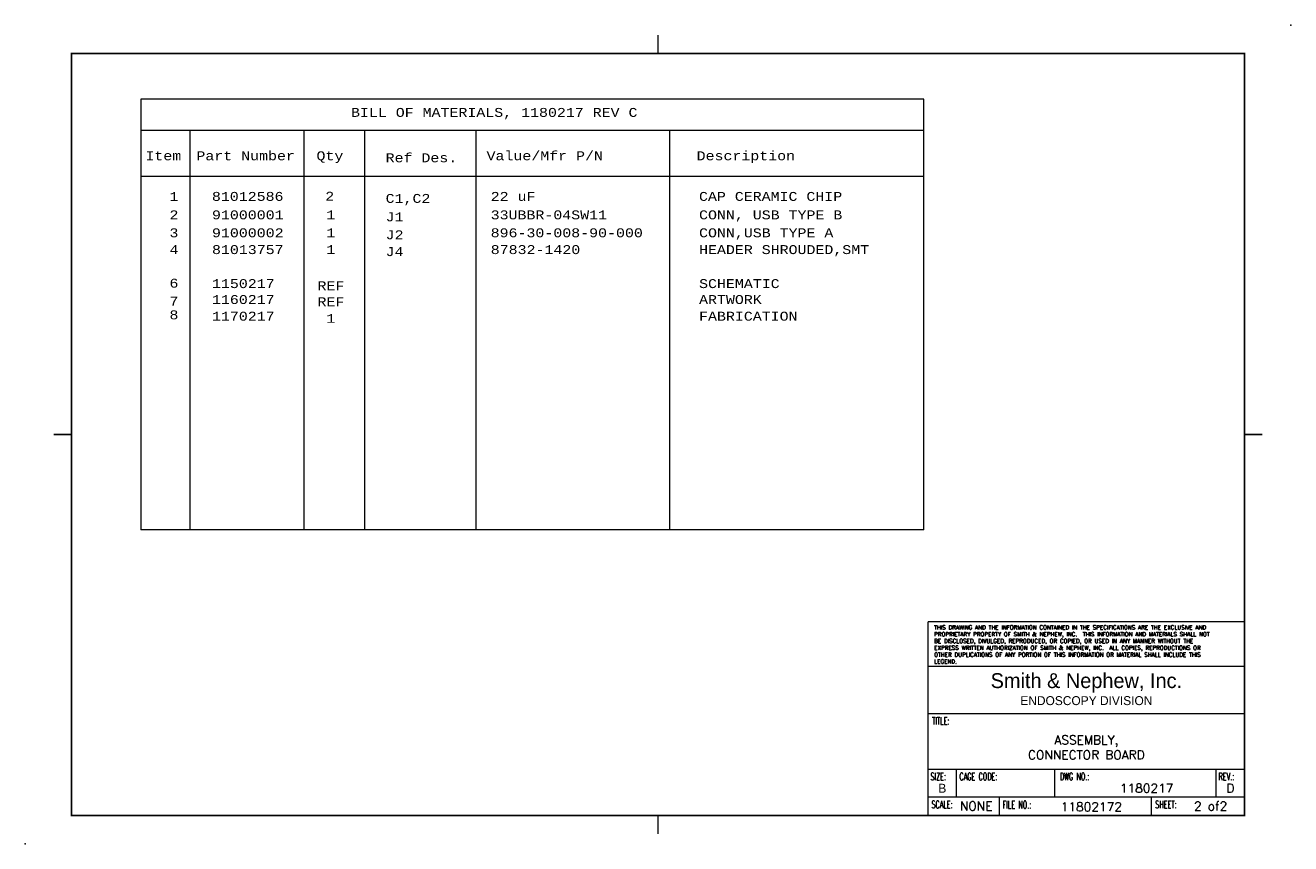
# Model space of a CAD drawing. Extents: x 220.5 to 237.5, y 53.6 to 64.6.
import ezdxf
from ezdxf.enums import TextEntityAlignment as Align

# ---------------------------------------------------------------- set-up
doc = ezdxf.new("R2010")
doc.units = 0
doc.header["$MEASUREMENT"] = 0
doc.layers.add('TEXT', color=6, linetype='Continuous')
doc.layers.add('TITLE', color=7, linetype='Continuous')
doc.styles.add('ADESK2', font='romans')
doc.styles.add('ROMANS', font='ROMANS.SHX', dxfattribs={"height": 0.15})
doc.styles.add('SIMPLEX', font='simplex', dxfattribs={"oblique": 12, "height": 0.125})
doc.styles.add('SIZE', font='eurr____.ttf', dxfattribs={"height": 0.15})
doc.styles.add('STD', font='txt')

# ---------------------------------------------------------------- blocks, each defined once
blk = doc.blocks.new('bcont')
at = {"layer": 'TITLE', "lineweight": 0}
for p, q in [((16.38, 10.62), (8.13, 10.62)), ((16.38, 10.62), (16.38, 9.87)), ((12.13, 0.38), (12.13, 2.98)), ((16.38, 2.98), (12.13, 2.98)), ((16.38, 2.38), (12.13, 2.38)), ((16.38, 0.38), (16.38, 2.38)), ((12.13, 1.75), (16.38, 1.75)), ((12.13, 1), (16.38, 1)), ((12.51, 0.63), (12.51, 1)), ((13.83, 0.63), (13.83, 1)), ((16, 0.63), (16, 1)), ((12.13, 0.63), (16.38, 0.63)), ((13.09, 0.38), (13.09, 0.63)), ((15.13, 0.38), (15.13, 0.63)), ((8.13, 0.38), (16.38, 0.38)), ((8.13, 0.38), (16.38, 0.38)), ((12.13, 0.38), (16.38, 0.38))]:
    blk.add_line(p, q, dxfattribs=at)
at = {"layer": 'TITLE', "const_width": 0.02}
for points in [[(8.5, 10.87), (8.5, 10.62)], [(0.38, 5.5), (0.62, 5.5)], [(16.62, 5.5), (16.38, 5.5)], [(8.5, 0.13), (8.5, 0.38)]]:
    blk.add_lwpolyline(points, dxfattribs=at)
blk.add_lwpolyline([(16.38, 10.62), (0.62, 10.62), (0.62, 0.38), (16.38, 0.38)], close=True, dxfattribs=at)
at = {"layer": 'TITLE', "lineweight": 0}
for p in [(17, 11), (0, 0)]:
    blk.add_point(p, dxfattribs=at)
at = {"layer": 'TEXT', "lineweight": 0, "style": 'SIZE'}
for s, height, p in [('Smith & Nephew, Inc.', 0.2, (14.255, 2.167)), ('ENDOSCOPY DIVISION', 0.12, (14.255, 1.923)), ('B', 0.12, (12.32, 0.745))]:
    blk.add_text(s, height=height, dxfattribs=at).set_placement(p, align=Align.MIDDLE)
at = {"layer": 'TEXT', "lineweight": 0, "width": 0.6}
for s, style, p in [('TITLE:', 'SIMPLEX', (12.182, 1.601)), ('SIZE:', 'ADESK2', (12.16, 0.853)), ('CAGE CODE:', 'ADESK2', (12.549, 0.853)), ('DWG NO.:', 'SIMPLEX', (13.899, 0.853)), ('REV.:', 'ADESK2', (16.03, 0.853)), ('SCALE:', 'SIMPLEX', (12.174, 0.478)), ('FILE NO.:', 'ADESK2', (13.129, 0.474)), ('SHEET:', 'SIMPLEX', (15.18, 0.478))]:
    blk.add_text(s, height=0.1, dxfattribs=dict(at, style=style)).set_placement(p)
at = {"layer": 'TEXT', "lineweight": 0, "insert": (12.21, 2.935), "char_height": 0.055, "width": 4.1, "attachment_point": 1, "style": 'ROMANS'}
blk.add_mtext('{THIS DRAWING AND THE INFORMATION CONTAINED IN THE SPECIFICATIONS ARE THE EXCLUSIVE AND PROPRIETARY PROPERTY OF SMITH & NEPHEW, INC.  THIS INFORMATION AND MATERIALS SHALL NOT BE DISCLOSED, DIVULGED, REPRODUCED, OR COPIED, OR USED IN ANY MANNER WITHOUT THE EXPRESS WRITTEN AUTHORIZATION OF SMITH & NEPHEW, INC.  ALL COPIES, REPRODUCTIONS OR OTHER DUPLICATIONS OF ANY PORTION OF THIS INFORMATION OR MATERIAL SHALL INCLUDE THIS LEGEND.}', dxfattribs=at)
at = {"layer": 'TEXT', "style": 'ROMANS'}
for tag, p in [('TITLE', (14.255, 1.395)), ('DRW_NO', (15.065, 0.746)), ('REV', (16.19, 0.746)), ('SCALE', (12.775, 0.505)), ('FILE_NO', (14.322, 0.496))]:
    blk.add_attdef(tag, text='', height=0.12, dxfattribs=at).set_placement(p, align=Align.MIDDLE_CENTER)
at = {"layer": 'TEXT', "style": 'ROMANS', "flags": 8}
blk.add_attdef('TITLE_LINE_2', text='', height=0.12, dxfattribs=at).set_placement((14.255, 1.194), align=Align.MIDDLE)
blk.add_attdef('SHEETS', text='', height=0.12, dxfattribs=at).set_placement((15.924, 0.505), align=Align.MIDDLE_CENTER)

msp = doc.modelspace()

# ---------------------------------------------------------------- linework, layer by layer
at = {"linetype": 'Continuous', "lineweight": 0}
for p, q in [((232.526, 63.584), (222.003, 63.584)), ((222.003, 63.584), (222.003, 57.795)), ((232.526, 57.795), (232.526, 63.584)), ((222.003, 63.168), (232.526, 63.168)), ((222.662, 63.168), (222.662, 57.795)), ((224.197, 63.168), (224.197, 57.795)), ((225.009, 63.168), (225.009, 57.795)), ((226.506, 63.168), (226.506, 57.795)), ((229.106, 63.168), (229.106, 57.795)), ((222.003, 62.549), (232.526, 62.549)), ((232.526, 57.795), (222.003, 57.795))]:
    msp.add_line(p, q, dxfattribs=at)

# ---------------------------------------------------------------- block references
msp.add_blockref('bcont', (220.453, 53.577), dxfattribs=at).add_auto_attribs({'TITLE': 'ASSEMBLY,', 'TITLE_LINE_2': 'CONNECTOR BOARD', 'DRW_NO': '1180217', 'FILE_NO': '11802172', 'REV': 'D', 'SCALE': 'NONE', 'SHEETS': '2 of2'})

# ---------------------------------------------------------------- texts
at = {"layer": 'TEXT', "linetype": 'Continuous', "lineweight": 0, "insert": (224.829, 63.466), "char_height": 0.12, "width": 5.35692, "attachment_point": 1}
msp.add_mtext('{\\fCourier New|b0|i0|c0|p49;BILL OF MATERIALS, 1180217 REV C}', dxfattribs=at)
at = {"layer": 'TEXT', "char_height": 0.12, "attachment_point": 1, "style": 'STD'}
for s, insert in [('\\fCourier New|b0|i0;Item', (222.067, 62.883)), ('{\\fCourier New|b0|i0|c0|p0;    Part Number}', (222.271, 62.883)), ('\\fCourier New|b0|i0;Qty', (224.365, 62.883)), ('{\\fCourier New|b0|i0|c0|p0;Ref Des.}', (225.294, 62.856)), ('{\\fCourier New|b0|i0|c0|p49;   Value/Mfr P/N}', (226.289, 62.883)), ('\\fCourier New|b0|i0;    Description', (228.991, 62.883)), ('\\fCourier New|b0|i0;1', (222.39, 62.337)), ('{\\fCourier New|b0|i0|c0|p0;81012586}', (222.96, 62.337)), ('{\\fCourier New|b0|i0|c0|p0;C1,C2}', (225.294, 62.31)), ('{\\fCourier New|b0|i0|c0|p0;22 uF}', (226.705, 62.337)), ('{\\fCourier New|b0|i0|c0|p0;CAP CERAMIC CHIP}', (229.504, 62.337)), ('\\fCourier New|b0|i0;2', (222.39, 62.089)), ('{\\fCourier New|b0|i0|c0|p0;91000001}', (222.961, 62.089)), ('{\\fCourier New|b0|i0|c0|p0;1}', (224.497, 62.089)), ('{\\fCourier New|b0|i0|c0|p0;J1}', (225.294, 62.062)), ('{\\fCourier New|b0|i0|c0|p0;33UBBR-04SW11}', (226.705, 62.089)), ('{\\fCourier New|b0|i0|c0|p0;CONN, USB TYPE B}', (229.505, 62.089)), ('\\fCourier New|b0|i0;3', (222.39, 61.848)), ('{\\fCourier New|b0|i0|c0|p0;91000002}', (222.961, 61.848)), ('{\\fCourier New|b0|i0|c0|p0;1}', (224.497, 61.848)), ('{\\fCourier New|b0|i0|c0|p0;J2}', (225.294, 61.821)), ('{\\fCourier New|b0|i0|c0|p0;896-30-008-90-000}', (226.705, 61.848)), ('{\\fCourier New|b0|i0|c0|p0;CONN,USB TYPE A}', (229.505, 61.848)), ('\\fCourier New|b0|i0;4', (222.39, 61.622)), ('{\\fCourier New|b0|i0|c0|p0;81013757}', (222.961, 61.622)), ('{\\fCourier New|b0|i0|c0|p49;1}', (224.497, 61.622)), ('{\\fCourier New|b0|i0|c0|p49;J4}', (225.294, 61.595)), ('{\\fCourier New|b0|i0|c0|p0;87832-1420}', (226.706, 61.622)), ('{\\fCourier New|b0|i0|c0|p0;HEADER SHROUDED,SMT}', (229.505, 61.622)), ('\\fCourier New|b0|i0;6', (222.39, 61.171))]:
    msp.add_mtext(s, dxfattribs=dict(at, insert=insert))
at = {"layer": 'TEXT', "lineweight": 0, "char_height": 0.12, "attachment_point": 1, "style": 'STD'}
for s, insert in [('{\\fCourier New|b0|i0|c0|p0;2}', (224.482, 62.339)), ('{\\fCourier New|b0|i0|c0|p0;1150217}', (222.961, 61.165)), ('{\\fCourier New|b0|i0|c0|p0;REF}', (224.379, 61.136)), ('{\\fCourier New|b0|i0|c0|p0;SCHEMATIC}', (229.505, 61.165)), ('{\\fCourier New|b0|i0|c0|p0;7}', (222.39, 60.93)), ('{\\fCourier New|b0|i0|c0|p0;1160217}', (222.961, 60.951)), ('{\\fCourier New|b0|i0|c0|p0;REF}', (224.379, 60.921)), ('{\\fCourier New|b0|i0|c0|p0;ARTWORK}', (229.505, 60.951)), ('{\\fCourier New|b0|i0|c0|p0;8}', (222.39, 60.745)), ('{\\fCourier New|b0|i0|c0|p0;1170217}', (222.961, 60.727)), ('\\fCourier New|b0|i0;1', (224.497, 60.698)), ('{\\fCourier New|b0|i0|c0|p0;FABRICATION}', (229.505, 60.727))]:
    msp.add_mtext(s, dxfattribs=dict(at, insert=insert))

doc.saveas('drawing.dxf')
